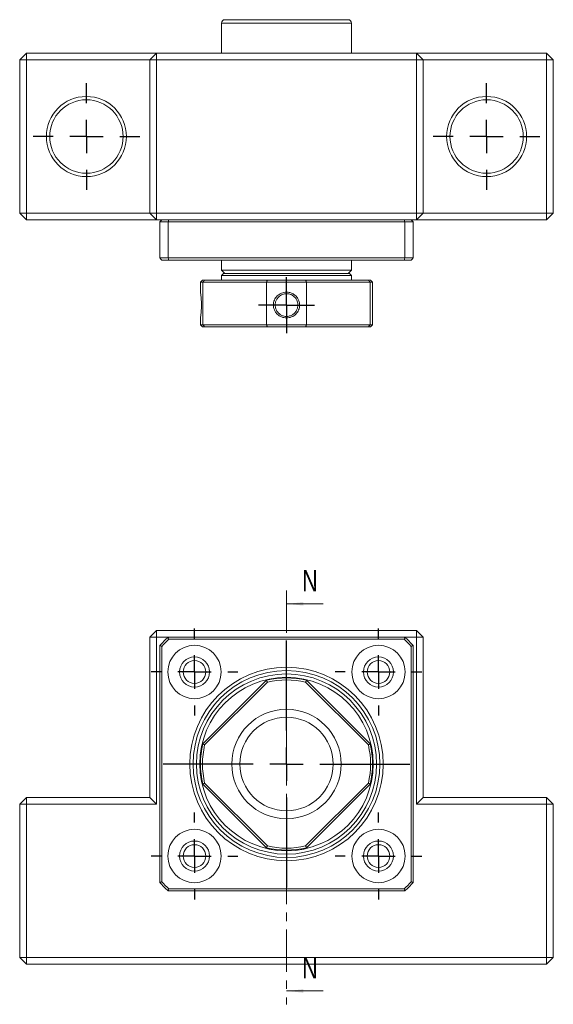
# Model space of a CAD drawing. Header units: millimetres. Extents: x 37 to 252, y 22 to 193.
# Tile 1 of 3: x 37 to 117, y 34 to 181. Entities that reach past the tile are written whole.
import ezdxf

# ---------------------------------------------------------------- set-up
doc = ezdxf.new("R2010")
doc.units = ezdxf.units.MM
doc.linetypes.add('CENTER', pattern=[10.16, 6.35, -1.27, 1.27, -1.27])
doc.layers.add('FORMAT', color=7, linetype='Continuous')
doc.styles.add('SLDTEXTSTYLE0', font='TXT', dxfattribs={"width": 0.75})

# ---------------------------------------------------------------- blocks, each defined once
blk = doc.blocks.new('SW_CENTERMARKSYMBOL_0')
at = {"layer": 'FORMAT', "color": 0}
for p, q in [((0, 5), (0, 18.5)), ((0, 0), (0, 2.5)), ((-5, 0), (-18.5, 0)), ((0, 0), (-2.5, 0)), ((0, 0), (0, -2.5)), ((0, 0), (2.5, 0)), ((5, 0), (18.5, 0)), ((0, -5), (0, -18.5))]:
    blk.add_line(p, q, dxfattribs=at)
blk = doc.blocks.new('SW_CENTERMARKSYMBOL_1')
at = {"layer": 'FORMAT', "color": 0}
for p, q in [((0, 5), (0, 6.5)), ((0, 0), (0, 2.5)), ((-5, 0), (-6.5, 0)), ((0, 0), (-2.5, 0)), ((0, 0), (0, -2.5)), ((0, 0), (2.5, 0)), ((5, 0), (6.5, 0)), ((0, -5), (0, -6.5))]:
    blk.add_line(p, q, dxfattribs=at)
blk = doc.blocks.new('SW_CENTERMARKSYMBOL_2')
at = {"layer": 'FORMAT', "color": 0}
for p, q in [((0, 5), (0, 6.5)), ((0, 0), (0, 2.5)), ((-5, 0), (-6.5, 0)), ((0, 0), (-2.5, 0)), ((0, 0), (0, -2.5)), ((0, 0), (2.5, 0)), ((5, 0), (6.5, 0)), ((0, -5), (0, -6.5))]:
    blk.add_line(p, q, dxfattribs=at)
blk = doc.blocks.new('SW_CENTERMARKSYMBOL_3')
at = {"layer": 'FORMAT', "color": 0}
for p, q in [((0, 5), (0, 6.5)), ((0, 0), (0, 2.5)), ((-5, 0), (-6.5, 0)), ((0, 0), (-2.5, 0)), ((0, 0), (0, -2.5)), ((0, 0), (2.5, 0)), ((5, 0), (6.5, 0)), ((0, -5), (0, -6.5))]:
    blk.add_line(p, q, dxfattribs=at)
blk = doc.blocks.new('SW_CENTERMARKSYMBOL_4')
at = {"layer": 'FORMAT', "color": 0}
for p, q in [((0, 5), (0, 6.5)), ((0, 0), (0, 2.5)), ((-5, 0), (-6.5, 0)), ((0, 0), (-2.5, 0)), ((0, 0), (0, -2.5)), ((0, 0), (2.5, 0)), ((5, 0), (6.5, 0)), ((0, -5), (0, -6.5))]:
    blk.add_line(p, q, dxfattribs=at)
blk = doc.blocks.new('SW_CENTERMARKSYMBOL_5')
at = {"layer": 'FORMAT', "color": 0}
for p, q in [((0, 5), (0, 8)), ((0, 0), (0, 2.5)), ((-5, 0), (-8, 0)), ((0, 0), (-2.5, 0)), ((0, 0), (0, -2.5)), ((0, 0), (2.5, 0)), ((5, 0), (8, 0)), ((0, -5), (0, -8))]:
    blk.add_line(p, q, dxfattribs=at)
blk = doc.blocks.new('SW_CENTERMARKSYMBOL_6')
at = {"layer": 'FORMAT', "color": 0}
for p, q in [((0, 5), (0, 8)), ((0, 0), (0, 2.5)), ((-5, 0), (-8, 0)), ((0, 0), (-2.5, 0)), ((0, 0), (0, -2.5)), ((0, 0), (2.5, 0)), ((5, 0), (8, 0)), ((0, -5), (0, -8))]:
    blk.add_line(p, q, dxfattribs=at)
blk = doc.blocks.new('SW_CENTERMARKSYMBOL_7')
at = {"layer": 'FORMAT', "color": 0}
for p, q in [((0, 2.5), (0, 4.2)), ((0, 0), (0, 2.5)), ((-2.5, 0), (-4.2, 0)), ((0, 0), (-2.5, 0)), ((0, 0), (0, -2.5)), ((0, 0), (2.5, 0)), ((2.5, 0), (4.2, 0)), ((0, -2.5), (0, -4.2))]:
    blk.add_line(p, q, dxfattribs=at)

msp = doc.modelspace()

# ---------------------------------------------------------------- linework, layer by layer
at = {"color": 7, "linetype": 'Continuous', "lineweight": 15}
for p, q in [((67.24, 180.73), (67.24, 176.23)), ((67.74, 181.23), (83.58, 181.23)), ((83.58, 181.23), (86.24, 181.23)), ((86.74, 176.23), (86.74, 180.73)), ((36.99, 175.23), (37.99, 176.23)), ((37.99, 175.23), (37.99, 176.23)), ((37.99, 176.23), (57.49, 176.23)), ((56.49, 175.23), (57.49, 176.23)), ((57.49, 176.23), (96.49, 176.23)), ((57.49, 175.23), (57.49, 176.23)), ((96.49, 176.23), (97.49, 175.23)), ((96.49, 176.23), (96.49, 175.23)), ((96.49, 176.23), (115.99, 176.23)), ((115.99, 176.23), (116.99, 175.23)), ((115.99, 176.23), (115.99, 175.23)), ((36.99, 175.23), (37.99, 175.23)), ((36.99, 152.23), (36.99, 175.23)), ((56.49, 175.23), (37.99, 175.23)), ((37.99, 175.23), (37.99, 152.23)), ((56.49, 175.23), (57.49, 175.23)), ((56.49, 152.23), (56.49, 175.23)), ((96.49, 175.23), (57.49, 175.23)), ((57.49, 175.23), (57.49, 152.23)), ((96.49, 175.23), (97.49, 175.23)), ((96.49, 152.23), (96.49, 175.23)), ((97.49, 175.23), (97.49, 152.23)), ((115.99, 175.23), (97.49, 175.23)), ((115.99, 175.23), (116.99, 175.23)), ((115.99, 152.23), (115.99, 175.23)), ((116.99, 175.23), (116.99, 152.23)), ((36.99, 152.23), (37.99, 152.23)), ((37.99, 151.23), (36.99, 152.23)), ((37.99, 152.23), (56.49, 152.23)), ((37.99, 151.23), (37.99, 152.23)), ((56.49, 152.23), (57.49, 152.23)), ((57.49, 151.23), (56.49, 152.23)), ((57.49, 152.23), (96.49, 152.23)), ((57.49, 151.23), (57.49, 152.23)), ((96.49, 152.23), (97.49, 152.23)), ((96.49, 152.23), (96.49, 151.23)), ((97.49, 152.23), (96.49, 151.23)), ((97.49, 152.23), (115.99, 152.23)), ((115.99, 152.23), (116.99, 152.23)), ((116.99, 152.23), (115.99, 151.23)), ((115.99, 152.23), (115.99, 151.23)), ((57.49, 151.23), (37.99, 151.23)), ((96.49, 151.23), (57.49, 151.23)), ((57.99, 145.53), (57.99, 150.93)), ((59.24, 150.93), (57.99, 150.93)), ((94.74, 150.93), (59.24, 150.93)), ((59.24, 150.93), (59.24, 145.53)), ((94.74, 145.53), (94.74, 150.93)), ((95.99, 150.93), (94.74, 150.93)), ((95.99, 150.93), (95.99, 145.53)), ((115.99, 151.23), (96.49, 151.23)), ((57.99, 145.53), (59.24, 145.53)), ((59.36, 145.23), (58.29, 145.23)), ((59.24, 145.53), (94.74, 145.53)), ((94.62, 145.23), (59.36, 145.23)), ((67.24, 145.23), (67.24, 143.73)), ((86.74, 143.73), (86.74, 145.23)), ((95.69, 145.23), (94.62, 145.23)), ((94.74, 145.53), (95.99, 145.53)), ((67.24, 143.73), (67.74, 143.23)), ((67.24, 143.73), (86.74, 143.73)), ((67.54, 143.23), (67.24, 142.93)), ((67.54, 143.23), (76.99, 143.23)), ((76.99, 143.23), (86.44, 143.23)), ((86.24, 143.23), (86.74, 143.73)), ((86.74, 142.93), (86.44, 143.23)), ((64.39, 142.23), (64.09, 141.93)), ((64.09, 141.93), (64.09, 140.4)), ((64.45, 141.93), (64.09, 141.93)), ((64.39, 142.23), (64.72, 142.23)), ((73.98, 141.93), (64.45, 141.93)), ((64.45, 141.93), (64.45, 135.53)), ((64.72, 142.23), (74.13, 142.23)), ((67.24, 142.93), (67.24, 142.23)), ((76.99, 142.93), (67.24, 142.93)), ((80, 141.93), (73.98, 141.93)), ((73.98, 135.53), (73.98, 141.93)), ((74.13, 142.23), (79.85, 142.23)), ((86.74, 142.93), (76.99, 142.93)), ((79.85, 142.23), (89.26, 142.23)), ((80, 141.93), (80, 135.53)), ((89.53, 141.93), (80, 141.93)), ((86.74, 142.23), (86.74, 142.93)), ((89.26, 142.23), (89.59, 142.23)), ((89.53, 135.53), (89.53, 141.93)), ((89.89, 141.93), (89.53, 141.93)), ((89.89, 141.93), (89.59, 142.23)), ((89.89, 135.53), (89.89, 141.93)), ((64.09, 136.56), (64.09, 135.53)), ((64.09, 135.53), (64.39, 135.23)), ((64.09, 135.53), (64.45, 135.53)), ((64.72, 135.23), (64.39, 135.23)), ((64.45, 135.53), (73.98, 135.53)), ((74.13, 135.23), (64.72, 135.23)), ((73.98, 135.53), (80, 135.53)), ((79.85, 135.23), (74.13, 135.23)), ((89.26, 135.23), (79.85, 135.23)), ((80, 135.53), (89.53, 135.53)), ((89.59, 135.23), (89.26, 135.23)), ((89.53, 135.53), (89.89, 135.53)), ((89.59, 135.23), (89.89, 135.53)), ((56.49, 88.72), (57.49, 89.72)), ((57.49, 88.72), (56.49, 88.72)), ((56.49, 64.72), (56.49, 88.72)), ((57.49, 88.72), (57.49, 89.72)), ((57.49, 89.72), (96.49, 89.72)), ((59.24, 88.72), (57.49, 88.72)), ((57.49, 88.72), (57.49, 63.72)), ((59.24, 88.72), (94.74, 88.72)), ((96.49, 88.72), (94.74, 88.72)), ((96.49, 89.72), (96.49, 88.72)), ((96.49, 89.72), (97.49, 88.72)), ((96.49, 63.72), (96.49, 88.72)), ((97.49, 88.72), (96.49, 88.72)), ((97.49, 88.72), (97.49, 64.72)), ((57.99, 51.98), (57.99, 87.47)), ((58.29, 87.35), (58.29, 52.1)), ((94.62, 88.42), (59.36, 88.42)), ((95.69, 52.1), (95.69, 87.35)), ((95.99, 87.47), (95.99, 51.98)), ((64.45, 72.74), (73.98, 82.27)), ((74.13, 82), (64.72, 72.59)), ((89.26, 72.59), (79.85, 82)), ((80, 82.27), (89.53, 72.74)), ((73.98, 57.18), (64.45, 66.71)), ((64.72, 66.86), (74.13, 57.45)), ((79.85, 57.45), (89.26, 66.86)), ((89.53, 66.71), (80, 57.18)), ((36.99, 63.72), (37.99, 64.72)), ((36.99, 40.72), (36.99, 63.72)), ((37.99, 63.72), (36.99, 63.72)), ((37.99, 63.72), (37.99, 64.72)), ((37.99, 64.72), (56.49, 64.72)), ((37.99, 63.72), (37.99, 40.72)), ((57.49, 63.72), (37.99, 63.72)), ((57.49, 63.72), (56.49, 64.72)), ((97.49, 64.72), (96.49, 63.72)), ((115.99, 63.72), (96.49, 63.72)), ((97.49, 64.72), (115.99, 64.72)), ((115.99, 64.72), (115.99, 63.72)), ((115.99, 64.72), (116.99, 63.72)), ((115.99, 40.72), (115.99, 63.72)), ((116.99, 63.72), (115.99, 63.72)), ((116.99, 63.72), (116.99, 40.72)), ((94.74, 50.72), (59.24, 50.72)), ((59.36, 51.02), (94.62, 51.02)), ((37.99, 39.72), (36.99, 40.72)), ((37.99, 40.72), (36.99, 40.72)), ((37.99, 39.72), (37.99, 40.72)), ((37.99, 40.72), (115.99, 40.72)), ((115.99, 40.72), (115.99, 39.72)), ((116.99, 40.72), (115.99, 40.72)), ((116.99, 40.72), (115.99, 39.72)), ((115.99, 39.72), (37.99, 39.72))]:
    msp.add_line(p, q, dxfattribs=at)
at = {"color": 8, "linetype": 'Continuous', "lineweight": 15}
for p, q in [((83.93, 180.73), (67.24, 180.73)), ((86.74, 180.73), (83.93, 180.73))]:
    msp.add_line(p, q, dxfattribs=at)
at = {"color": 7, "linetype": 'CENTER', "lineweight": 0}
msp.add_line((76.99, 95.72), (76.99, 33.72), dxfattribs=at)
at = {"color": 7, "linetype": 'Continuous', "lineweight": 0}
for p, q in [((82.49, 93.72), (76.99, 93.72)), ((82.49, 35.72), (76.99, 35.72))]:
    msp.add_line(p, q, dxfattribs=at)
at = {"color": 7, "linetype": 'Continuous', "lineweight": 15}
for centre, radius in [((46.99, 163.73), 6), ((106.99, 163.73), 6), ((46.99, 163.73), 5.5), ((106.99, 163.73), 5.5), ((63.2, 83.51), 4), ((90.78, 83.51), 4), ((63.2, 83.51), 2.25), ((90.78, 83.51), 2.25), ((63.2, 83.51), 1.7), ((76.99, 69.72), 14.5), ((90.78, 83.51), 1.7), ((76.99, 69.72), 14), ((76.99, 69.72), 13.5), ((76.99, 69.72), 13), ((76.99, 69.72), 8.2), ((76.99, 69.72), 7), ((63.2, 55.94), 4), ((90.78, 55.94), 4), ((63.2, 55.94), 2.25), ((63.2, 55.94), 1.7), ((90.78, 55.94), 2.25), ((90.78, 55.94), 1.7)]:
    msp.add_circle(centre, radius, dxfattribs=at)
for centre, radius, start, end in [((67.74, 180.73), 0.5, 90, 180), ((86.24, 180.73), 0.5, 0, 90), ((76.99, 69.72), 26, 133.0491, 136.9509), ((76.99, 69.72), 26, 43.0491, 46.9509), ((76.99, 69.72), 25.7, 133.3122, 136.6878), ((76.99, 69.72), 25.7, 43.3122, 46.6878), ((76.99, 69.72), 12.9, 76.492, 103.508), ((76.99, 69.72), 12.6, 76.8745, 103.1255), ((76.99, 69.72), 12.9, 166.492, 193.508), ((76.99, 69.72), 12.6, 166.8745, 193.1255), ((76.99, 69.72), 12.6, 346.8745, 13.1255), ((76.99, 69.72), 12.9, 346.492, 13.508), ((76.99, 69.72), 12.9, 256.492, 283.508), ((76.99, 69.72), 12.6, 256.8745, 283.1255), ((76.99, 69.72), 26, 223.0491, 226.9509), ((76.99, 69.72), 25.7, 223.3122, 226.6878), ((76.99, 69.72), 25.7, 313.3122, 316.6878), ((76.99, 69.72), 26, 313.0491, 316.9509)]:
    msp.add_arc(centre, radius, start, end, dxfattribs=at)
for points in [[(58.29, 151.23), (58.19, 151.13), (58.09, 151.03), (57.99, 150.93)], [(59.36, 151.23), (59.32, 151.13), (59.28, 151.03), (59.24, 150.93)], [(94.62, 151.23), (94.66, 151.13), (94.7, 151.03), (94.74, 150.93)], [(95.69, 151.23), (95.79, 151.13), (95.89, 151.03), (95.99, 150.93)], [(58.29, 145.23), (58.19, 145.33), (58.09, 145.43), (57.99, 145.53)], [(59.24, 145.53), (59.28, 145.43), (59.32, 145.33), (59.36, 145.23)], [(94.62, 145.23), (94.66, 145.33), (94.7, 145.43), (94.74, 145.53)], [(95.69, 145.23), (95.79, 145.33), (95.89, 145.43), (95.99, 145.53)], [(64.45, 141.93), (64.54, 142.03), (64.63, 142.13), (64.72, 142.23)], [(73.98, 141.93), (74.03, 142.03), (74.08, 142.13), (74.13, 142.23)], [(80, 141.93), (79.95, 142.03), (79.9, 142.13), (79.85, 142.23)], [(89.53, 141.93), (89.44, 142.03), (89.35, 142.13), (89.26, 142.23)], [(64.45, 135.53), (64.54, 135.43), (64.63, 135.33), (64.72, 135.23)], [(73.98, 135.53), (74.03, 135.43), (74.08, 135.33), (74.13, 135.23)], [(80, 135.53), (79.95, 135.43), (79.9, 135.33), (79.85, 135.23)], [(89.53, 135.53), (89.44, 135.43), (89.35, 135.33), (89.26, 135.23)], [(59.24, 88.72), (59.28, 88.62), (59.32, 88.52), (59.36, 88.42)], [(94.62, 88.42), (94.66, 88.52), (94.7, 88.62), (94.74, 88.72)], [(58.29, 87.35), (58.19, 87.39), (58.09, 87.43), (57.99, 87.47)], [(95.69, 87.35), (95.79, 87.39), (95.89, 87.43), (95.99, 87.47)], [(73.98, 82.27), (74.03, 82.18), (74.08, 82.09), (74.13, 82)], [(80, 82.27), (79.95, 82.18), (79.9, 82.09), (79.85, 82)], [(64.45, 72.74), (64.54, 72.69), (64.63, 72.64), (64.72, 72.59)], [(89.53, 72.74), (89.44, 72.69), (89.35, 72.64), (89.26, 72.59)], [(64.72, 66.86), (64.63, 66.81), (64.54, 66.76), (64.45, 66.71)], [(89.53, 66.71), (89.44, 66.76), (89.35, 66.81), (89.26, 66.86)], [(73.98, 57.18), (74.03, 57.27), (74.08, 57.36), (74.13, 57.45)], [(80, 57.18), (79.95, 57.27), (79.9, 57.36), (79.85, 57.45)], [(58.29, 52.1), (58.19, 52.06), (58.09, 52.02), (57.99, 51.98)], [(95.69, 52.1), (95.79, 52.06), (95.89, 52.02), (95.99, 51.98)], [(59.36, 51.02), (59.32, 50.92), (59.28, 50.82), (59.24, 50.72)], [(94.62, 51.02), (94.66, 50.92), (94.7, 50.82), (94.74, 50.72)]]:
    msp.add_open_spline(points, degree=3, dxfattribs=at)
for points, knots in [([(64.09, 140.4), (64.09, 140.38), (64.1, 140.33), (64.16, 139.87), (64.21, 139.35), (64.24, 138.86), (64.24, 138.48), (64.24, 138.1), (64.21, 137.62), (64.16, 137.09), (64.1, 136.65), (64.09, 136.59), (64.09, 136.56)], [0, 0, 0, 0, 0.126134, 0.251699, 0.376318, 0.43725, 0.500568, 0.562067, 0.624651, 0.7488, 0.874188, 1, 1, 1, 1]), ([(76.99, 136.56), (76.73, 136.56), (76.22, 136.65), (75.64, 137.04), (75.27, 137.5), (75.07, 137.98), (75.01, 138.44), (75.05, 138.86), (75.17, 139.22), (75.35, 139.56), (75.59, 139.85), (75.89, 140.09), (76.23, 140.27), (76.61, 140.38), (77.04, 140.42), (77.51, 140.36), (77.98, 140.17), (78.39, 139.85), (78.71, 139.46), (78.91, 138.98), (78.97, 138.52), (78.93, 138.1), (78.81, 137.74), (78.63, 137.4), (78.3, 137.01), (77.76, 136.65), (77.25, 136.56), (76.99, 136.56)], [0, 0, 0, 0, 0.062923, 0.125563, 0.167738, 0.208128, 0.249863, 0.280543, 0.311764, 0.342965, 0.374007, 0.405153, 0.436861, 0.468663, 0.500112, 0.542639, 0.583617, 0.62601, 0.668239, 0.708636, 0.75033, 0.781035, 0.812284, 0.843497, 0.874566, 0.937192, 1, 1, 1, 1]), ([(76.99, 136.78), (77.11, 136.78), (77.38, 136.81), (77.81, 136.96), (78.21, 137.26), (78.51, 137.66), (78.66, 138.08), (78.71, 138.55), (78.61, 139.12), (78.27, 139.66), (77.81, 140), (77.39, 140.15), (76.92, 140.2), (76.35, 140.1), (75.81, 139.76), (75.47, 139.3), (75.32, 138.88), (75.27, 138.41), (75.37, 137.84), (75.71, 137.31), (76.17, 136.96), (76.59, 136.81), (76.86, 136.78), (76.99, 136.78)], [0, 0, 0, 0, 0.034835, 0.07652, 0.125068, 0.17387, 0.215596, 0.250259, 0.304765, 0.374973, 0.423561, 0.465252, 0.500058, 0.554904, 0.624997, 0.673743, 0.715436, 0.750087, 0.804563, 0.874776, 0.923388, 0.965125, 1, 1, 1, 1])]:
    msp.add_open_spline(points, degree=3, knots=knots, dxfattribs=at)
at = {"color": 7, "linetype": 'Continuous', "lineweight": 0}
for points in [[(76.99, 93.72), (79.49, 93.47), (79.49, 93.97)], [(76.99, 35.72), (79.49, 35.47), (79.49, 35.97)]]:
    msp.add_solid(points, dxfattribs=at)

# ---------------------------------------------------------------- block references
at = {"layer": 'FORMAT', "color": 7}
for name, p in [('SW_CENTERMARKSYMBOL_6', (46.99, 163.73)), ('SW_CENTERMARKSYMBOL_5', (106.99, 163.73)), ('SW_CENTERMARKSYMBOL_7', (76.99, 138.48)), ('SW_CENTERMARKSYMBOL_1', (63.2, 83.51)), ('SW_CENTERMARKSYMBOL_4', (90.78, 83.51)), ('SW_CENTERMARKSYMBOL_0', (76.99, 69.72)), ('SW_CENTERMARKSYMBOL_2', (63.2, 55.94)), ('SW_CENTERMARKSYMBOL_3', (90.78, 55.94))]:
    msp.add_blockref(name, p, dxfattribs=at)

# ---------------------------------------------------------------- texts
at = {"color": 7, "linetype": 'Continuous', "char_height": 3.17, "attachment_point": 1, "style": 'SLDTEXTSTYLE0'}
for insert in [(79.36, 98.77), (79.36, 40.77)]:
    msp.add_mtext('N', dxfattribs=dict(at, insert=insert))

doc.saveas('drawing.dxf')
